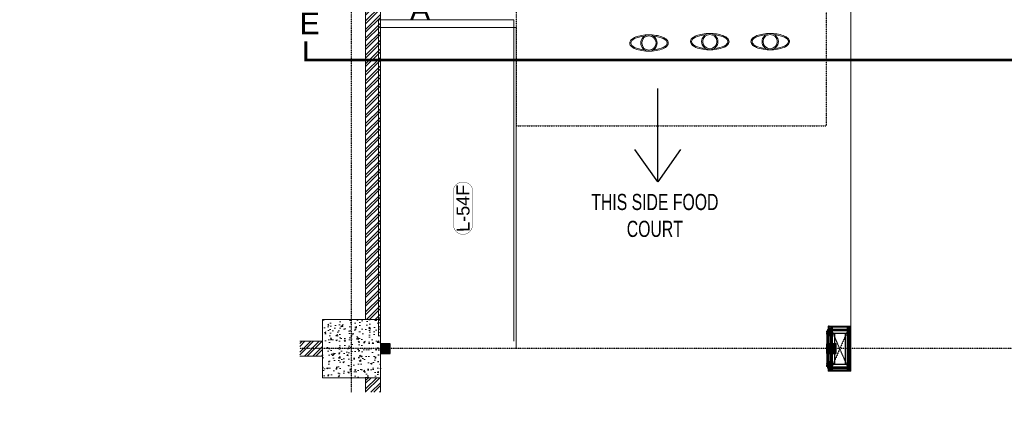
# Model space of a CAD drawing. Header units: millimetres. Extents: x -158258 to 126254, y -16359 to 60195.
# Tile 160 of 173: x -91302 to -76050, y 10577 to 16488. Entities that reach past the tile are written whole.
import ezdxf
from ezdxf.enums import TextEntityAlignment as Align

# ---------------------------------------------------------------- set-up
doc = ezdxf.new("R2010")
doc.units = ezdxf.units.MM
doc.header["$LTSCALE"] = 0.1
doc.header["$MEASUREMENT"] = 0
for name, pattern in [('A-FP-01 FURN EQUIP$0$A-FP-01$0$A-SP-SITE PLAN$0$DASHED4', [0.1875, 0.125, -0.0625]), ('CENTER2', [1.125, 0.75, -0.125, 0.125, -0.125]), ('DASHED', [0.75, 0.5, -0.25])]:
    doc.linetypes.add(name, pattern=pattern)
doc.layers.get('0').update_dxf_attribs({"lineweight": 5})
for name, color, linetype in [('1', 1, 'Continuous'), ('2', 2, 'Continuous'), ('250', 250, 'Continuous'), ('6', 7, 'Continuous'), ('Furni Hatch', 202, 'Continuous'), ('GRID-400', 8, 'CENTER2'), ('PROPOSED M.S WORK', 150, 'Continuous'), ('SHS150X150X5', 241, 'Continuous'), ('TEXT_General', 6, 'Continuous')]:
    doc.layers.add(name, color=color, linetype=linetype)
for name, color, linetype, lineweight in [('8', 8, 'Continuous', 0), ('9', 9, 'Continuous', 0), ('A1-WOOD', 11, 'Continuous', 15), ('Ceiling text', 104, 'Continuous', 0), ('COLUMNS', 230, 'Continuous', 5), ('Dominos CV Raman - X base$0$I-TXT-DETAIL', 201, 'Continuous', 5), ('Ele', 5, 'Continuous', 0), ('HATCH', 9, 'Continuous', 0), ('NOTE_250', 4, 'Continuous', 5), ('S2-Civil plan', 5, 'Continuous', 5), ('sag rod', 4, 'Continuous', 0), ('TEXT', 70, 'Continuous', 5), ('WALL HATCH', 253, 'Continuous', 5)]:
    doc.layers.add(name, color=color, linetype=linetype, lineweight=lineweight)
doc.layers.add('A1-SS SHEET', color=7, linetype='Continuous', lineweight=15, true_color=0xe77efc)
doc.layers.add('ZINC HATCH', color=7, linetype='Continuous', true_color=0x827064, transparency=0.8)
doc.styles.add('250_PT_15', font='SIMPLEX.shx', dxfattribs={"width": 0.7, "height": 375})
doc.styles.add('A-ANNO-DIM regular', font='isocp.shx')
doc.styles.add('ARIAL', font='arial.ttf')
doc.styles.add('Dominos CV Raman - X base$0$50', font='arial.ttf', dxfattribs={"height": 75})
doc.styles.add('Dominos Jalandhar - Xbase$0$50', font='arial.ttf', dxfattribs={"height": 75})
doc.styles.get("Standard").update_dxf_attribs({"font": 'ARIALN.TTF'})
doc.dimstyles.new('A-100mm-Regular', dxfattribs={"dimtxt": 200, "dimasz": 100, "dimexe": 100, "dimexo": 10, "dimgap": 50, "dimtad": 1, "dimdec": 0, "dimzin": 12, "dimdsep": 46, "dimtxsty": 'A-ANNO-DIM regular', "dimblk": 'ARCHTICK', "dimcen": 0, "dimdle": 100, "dimclrd": 205, "dimclre": 205, "dimclrt": 211, "dimadec": 0, "dimazin": 0, "dimtfac": 1, "dimtdec": 0, "dimtix": 1, "dimtmove": 2, "dimatfit": 3, "dimldrblk": 'ARCHTICK', "dimfxl": 0, "dimtvp": 1, "dimtolj": 1, "dimtzin": 0, "dimarcsym": 0})
pattern_1 = [(225, (54682.03, 1397.58), (66.29126, -66.29126), []), (225, (54637.84, 1397.58), (66.29126, -66.29126), [])]
pattern_2 = [(45, (-133790.86, -88292.746), (-25.455844, 25.455844), [19.2, -124.8]), (45, (-133793.404, -88290.2), (-25.455844, 25.455844), [27.44684, -116.55316]), (45, (-133795.95, -88287.655), (-25.455844, 25.455844), [34.976716, -109.023284]), (45, (-133798.495, -88285.11), (-25.455844, 25.455844), [34.976716, -109.023284]), (45, (-133801.04, -88282.564), (-25.455844, 25.455844), [27.44684, -116.55316]), (45, (-133803.587, -88280.018), (-25.455844, 25.455844), [19.2, -124.8]), (45, (-133806.132, -88277.473), (-25.455844, 25.455844), [25.255542, -118.744458]), (45, (-133808.678, -88274.927), (-25.455844, 25.455844), [102.870124, -41.129876]), (45, (-133811.223, -88272.38), (-25.455844, 25.455844), [94.623284, -49.376716]), (45, (-133813.77, -88269.836), (-25.455844, 25.455844), [14.861146, -129.138854]), (45, (-133762.01, -88267.29), (-25.455844, 25.455844), [10.976716, -133.023284]), (45, (-133762.794, -88262.08), (-25.455844, 25.455844), [12.965612, -131.034388]), (45, (-133760.025, -88254.218), (-25.455844, 25.455844), [5.46142, -138.53858]), (45, (-133765.058, -88249.185), (-25.455844, 25.455844), [5.46142, -138.53858]), (45, (-133772.92, -88251.954), (-25.455844, 25.455844), [12.965612, -131.034388]), (45, (-133778.13, -88251.168), (-25.455844, 25.455844), [10.976716, -133.023284]), (45, (-133782.334, -88251.977), (-25.455844, 25.455844), [19.327907, -124.672093]), (45, (-133795.624, -88253.388), (-25.455844, 25.455844), [66.738854, -77.261146]), (45, (-133742.368, -88244.255), (-25.455844, 25.455844), [3.423284, -140.576716]), (45, (-133744.913, -88241.71), (-25.455844, 25.455844), [8.23338, -135.76662]), (45, (-133747.46, -88239.164), (-25.455844, 25.455844), [16.150356, -127.849644]), (45, (-133750.004, -88236.62), (-25.455844, 25.455844), [26.04657, -117.95343]), (45, (-133752.55, -88234.073), (-25.455844, 25.455844), [34.29341, -109.70659]), (45, (-133755.095, -88231.527), (-25.455844, 25.455844), [41.823284, -102.176716]), (45, (-133761.03, -88232.37), (-25.455844, 25.455844), [46.61655, -97.38345]), (45, (-133716.18, -88218.07), (-25.455844, 25.455844), [9.589904, -134.410096]), (45, (-133719.254, -88214.69), (-25.455844, 25.455844), [17.074453, -126.925547]), (45, (-133716.313, -88206.32), (-25.455844, 25.455844), [10.976716, -133.023284]), (45, (-133717.1, -88201.11), (-25.455844, 25.455844), [12.965612, -131.034388]), (45, (-133714.33, -88193.25), (-25.455844, 25.455844), [5.46142, -138.53858]), (45, (-133719.363, -88188.216), (-25.455844, 25.455844), [5.46142, -138.53858]), (45, (-133727.225, -88190.985), (-25.455844, 25.455844), [12.965612, -131.034388]), (45, (-133732.435, -88190.2), (-25.455844, 25.455844), [10.976716, -133.023284]), (52.125016, (-133773.763, -88260.377), (101.8233768, 101.8233758), [14.17878, -276.062497]), (52.125016, (-133781.633, -88263.156), (101.8233768, 101.8233758), [14.191722, -276.049556]), (52.125016, (-133790.01, -88266.442), (101.8233768, 101.8233758), [19.349418, -270.89186]), (52.125016, (-133788.274, -88259.614), (101.8233768, 101.8233758), [9.67471, -280.56657]), (52.125016, (-133754.247, -88259.529), (101.8233768, 101.8233758), [19.349418, -270.89186]), (52.125016, (-133753.626, -88252.912), (101.8233768, 101.8233758), [14.191722, -276.049556]), (52.125016, (-133756.164, -88250.356), (101.8233768, 101.8233758), [14.17878, -276.062497]), (52.125016, (-133728.068, -88199.408), (101.8233768, 101.8233758), [14.17878, -276.062497]), (52.125016, (-133735.938, -88202.187), (101.8233768, 101.8233758), [14.191722, -276.049556]), (52.125016, (-133744.315, -88205.473), (101.8233768, 101.8233758), [19.349418, -270.89186]), (52.125016, (-133748.432, -88206.196), (101.8233768, 101.8233758), [9.67471, -280.56657]), (52.125016, (-133697.945, -88202.378), (101.8233768, 101.8233758), [14.512064, -275.729214]), (52.125016, (-133709.4, -88211.287), (101.8233768, 101.8233758), [29.024128, -261.21715]), (52.125016, (-133707.181, -88202.616), (101.8233768, 101.8233758), [21.263437, -268.97784]), (52.125016, (-133708.551, -88198.56), (101.8233768, 101.8233758), [19.349418, -270.89186]), (52.125016, (-133707.93, -88191.943), (101.8233768, 101.8233758), [14.191722, -276.049556]), (52.125016, (-133710.468, -88189.387), (101.8233768, 101.8233758), [14.17878, -276.062497]), (217.874984, (-133750.004, -88236.618), (-101.8233758, -101.8233768), [14.17878, -276.062497]), (37.874984, (-133777.282, -88279.17), (101.8233758, 101.8233768), [19.349418, -270.89186]), (37.874984, (-133773.996, -88270.793), (101.8233758, 101.8233768), [14.191722, -276.049556]), (37.874984, (-133771.218, -88262.923), (101.8233758, 101.8233768), [14.17878, -276.062497]), (217.874984, (-133752.55, -88234.073), (-101.8233758, -101.8233768), [14.191722, -276.049556]), (217.874984, (-133755.095, -88231.527), (-101.8233758, -101.8233768), [19.349418, -270.89186]), (217.874984, (-133761.03, -88232.37), (-101.8233758, -101.8233768), [9.67471, -280.56657]), (37.874984, (-133803.26, -88259.327), (101.8233758, 101.8233768), [9.67471, -280.56657]), (217.874984, (-133717.037, -88224.015), (-101.8233758, -101.8233768), [29.024128, -261.21715]), (217.874984, (-133716.181, -88218.068), (-101.8233758, -101.8233768), [29.024128, -261.21715]), (217.874984, (-133719.254, -88214.69), (-101.8233758, -101.8233768), [21.263437, -268.97784]), (37.874984, (-133731.587, -88218.2), (101.8233758, 101.8233768), [19.349418, -270.89186]), (37.874984, (-133728.3, -88209.824), (101.8233758, 101.8233768), [14.191722, -276.049556]), (37.874984, (-133725.522, -88201.954), (101.8233758, 101.8233768), [14.17878, -276.062497]), (217.874984, (-133704.309, -88175.65), (-101.8233758, -101.8233768), [14.17878, -276.062497]), (217.874984, (-133706.854, -88173.104), (-101.8233758, -101.8233768), [14.191722, -276.049556]), (217.874984, (-133709.4, -88170.558), (-101.8233758, -101.8233768), [19.349418, -270.89186]), (217.874984, (-133711.946, -88168.012), (-101.8233758, -101.8233768), [14.512064, -275.729214]), (45, (-133761.915, -88252.33), (-25.455844, 25.455844), [5.46142, -138.53858]), (45, (-133763.212, -88251.03), (-25.455844, 25.455844), [5.46142, -138.53858]), (45, (-133716.22, -88191.36), (-25.455844, 25.455844), [5.46142, -138.53858]), (45, (-133717.516, -88190.062), (-25.455844, 25.455844), [5.46142, -138.53858]), (37.874984, (-133767.751, -88256.868), (101.8233758, 101.8233768), [7.393872, -282.847406]), (52.125016, (-133767.751, -88256.868), (101.8233768, 101.8233758), [7.393872, -282.847406]), (217.874984, (-133753.514, -88242.63), (-101.8233758, -101.8233768), [7.393872, -282.847406]), (52.125016, (-133758.053, -88248.467), (101.8233768, 101.8233758), [7.393872, -282.847406]), (37.874984, (-133722.056, -88195.899), (101.8233758, 101.8233768), [7.393872, -282.847406]), (52.125016, (-133722.056, -88195.899), (101.8233768, 101.8233758), [7.393872, -282.847406]), (217.874984, (-133707.818, -88181.661), (-101.8233758, -101.8233768), [7.393872, -282.847406]), (52.125016, (-133712.357, -88187.497), (101.8233768, 101.8233758), [7.393872, -282.847406])]
pattern_3 = [(90, (-264122.1607, 233636.0665), (-3.175, 2e-16), []), (135, (-264122.161, 233636.0665), (-6.34999567, -6.34999567), [4.49012806, -8.98025612])]
pattern_4 = [(135, (85579.499, -135167.25), (-10.00000027, -3e-15), [4.242641, -9.899495]), (153.434949, (85576.499, -135164.25), (-10.0000001, -3e-08), [4.472136, -17.888544]), (135, (85572.499, -135162.25), (-3e-15, 10.00000027), [1.414214, -12.727922]), (116.565051, (85571.499, -135161.25), (3e-08, 10.0000001), [4.472136, -17.888544]), (135, (85579.499, -135163.25), (-10.00000027, -3e-15), [4.242641, -9.899495]), (146.309932, (85577.499, -135167.25), (-10.00000007, 8e-08), [3.605551, -32.449961]), (146.309932, (85575.499, -135162.25), (-10.00000007, 8e-08), [3.605551, -32.449961]), (116.565051, (85573.499, -135167.25), (3e-08, 10.0000001), [4.472136, -17.888544]), (146.309932, (85577.499, -135157.25), (-10.00000007, 8e-08), [3.605551, -32.449961]), (146.309932, (85575.499, -135152.25), (-10.00000007, 8e-08), [3.605551, -32.449961])]
pattern_5 = [(45, (-117.4317, 31.781), (-2.245064, 2.245064), []), (45, (-115.1867, 31.781), (-2.245064, 2.245064), [1.5875, -0.79375])]

# ---------------------------------------------------------------- blocks, each defined once
blk = doc.blocks.new('A$C5D035AAD')
at = {"true_color": 0xeb0000}
h = blk.add_hatch(color=1, dxfattribs=at)
h.dxf.hatch_style = 1
h.paths.add_polyline_path([(-75, -75), (75, -75), (75, 75), (-75, 75)])
at = {"layer": 'SHS150X150X5', "lineweight": -3}
for p, q in [((-70, -70), (70, 70)), ((-70, 70), (70, -70))]:
    blk.add_line(p, q, dxfattribs=at)
for points in [[(-75, -75), (75, -75), (75, 75), (-75, 75)], [(-70, -70), (70, -70), (70, 70), (-70, 70)]]:
    blk.add_lwpolyline(points, close=True, dxfattribs=at)
blk = doc.blocks.new('Number')
at = {"layer": 'TEXT_General', "const_width": 10}
blk.add_lwpolyline([(-509, 298), (596, 292, -0.73789), (596, -298), (-509, -292, -1.001174)], format="xyb", close=True, dxfattribs=at)
at = {"layer": 'TEXT_General', "style": 'ARIAL'}
blk.add_attdef('XXXX', text='', height=400, dxfattribs=at).set_placement((0, 0), align=Align.MIDDLE_CENTER)
blk = doc.blocks.new('MS-C1-OLD')
at = {"layer": 'PROPOSED M.S WORK', "lineweight": 5, "true_color": 0x545454}
h = blk.add_hatch(dxfattribs=at)
h.set_pattern_fill('ANSI33', color=251, scale=0.5)
h.set_pattern_definition([(45, (-290, 65), (-2.24506, 2.24506), []), (45, (-287.755, 65), (-2.24506, 2.24506), [1.5875, -0.79375])])
edge = h.paths.add_edge_path()
edge.add_line((-240, 115), (-290, 115))
edge.add_line((-290, 115), (-290, 65))
edge.add_line((-290, 65), (-286, 67))
edge.add_arc((-288, 69), 2.5, 296.5651, 360)
edge.add_line((-285, 69), (-285, 110))
edge.add_line((-285, 110), (-244, 110))
edge.add_arc((-244, 113), 2.5, 270, 333.4349)
edge.add_line((-242, 111), (-240, 115))
h = blk.add_hatch(dxfattribs=at)
h.set_pattern_fill('ANSI33', color=251, scale=0.5)
h.set_pattern_definition([(45, (-117.4317, 4.781), (-2.245064, 2.245064), []), (45, (-115.1867, 4.781), (-2.245064, 2.245064), [1.5875, -0.79375])])
edge = h.paths.add_edge_path()
edge.add_line((240, 115), (290, 115))
edge.add_line((290, 115), (290, 65))
edge.add_line((290, 65), (286, 67))
edge.add_arc((288, 69), 2.5, 180, 243.4349, ccw=False)
edge.add_line((285, 69), (285, 110))
edge.add_line((285, 110), (244, 110))
edge.add_arc((244, 112), 2.5, 206.5651, 270, ccw=False)
edge.add_line((242, 111), (240, 115))
h = blk.add_hatch(dxfattribs=at)
h.set_pattern_fill('ANSI33', color=251, scale=0.5)
h.set_pattern_definition(pattern_5)
edge = h.paths.add_edge_path()
edge.add_line((-240, -138), (-290, -138))
edge.add_line((-290, -138), (-290, -88))
edge.add_line((-290, -88), (-286, -90))
edge.add_arc((-288, -92), 2.5, 0, 63.4349, ccw=False)
edge.add_line((-285, -92), (-285, -133))
edge.add_line((-285, -133), (-244, -133))
edge.add_arc((-244, -135), 2.5, 26.5651, 90, ccw=False)
edge.add_line((-242, -134), (-240, -138))
h = blk.add_hatch(dxfattribs=at)
h.set_pattern_fill('ANSI33', color=251, scale=0.5)
h.set_pattern_definition(pattern_5)
edge = h.paths.add_edge_path()
edge.add_line((240, -138), (290, -138))
edge.add_line((290, -138), (290, -88))
edge.add_line((290, -88), (286, -90))
edge.add_arc((288, -92), 2.5, 116.5651, 180)
edge.add_line((285, -92), (285, -133))
edge.add_line((285, -133), (244, -133))
edge.add_arc((244, -136), 2.5, 90, 153.4349)
edge.add_line((242, -134), (240, -138))
at = {"layer": 'PROPOSED M.S WORK', "linetype": 'DASHED', "ltscale": 0.02}
for p, q in [((-290, 115), (290, -138)), ((290, 115), (-290, -138))]:
    blk.add_line(p, q, dxfattribs=at)
at = {"layer": 'PROPOSED M.S WORK'}
for p, q in [((-285, -128), (-285, 105)), ((-280, -128), (-280, 105)), ((-240, -128), (-240, 105)), ((240, -128), (240, 105)), ((280, -128), (280, 105)), ((285, -128), (285, 105))]:
    blk.add_line(p, q, dxfattribs=at)
for points in [[(-240, 115), (-290, 115), (-290, 65), (-286, 67, 0.284079), (-285, 69), (-285, 110), (-244, 110, 0.284079), (-242, 111), (-240, 115)], [(240, 115), (290, 115), (290, 65), (286, 67, -0.284079), (285, 69), (285, 110), (244, 110, -0.284079), (242, 111), (240, 115)], [(-240, -138), (-290, -138), (-290, -88), (-286, -90, -0.284079), (-285, -92), (-285, -133), (-244, -133, -0.284079), (-242, -134), (-240, -138)], [(240, -138), (290, -138), (290, -88), (286, -90, 0.284079), (285, -92), (285, -133), (244, -133, 0.284079), (242, -134), (240, -138)]]:
    blk.add_lwpolyline(points, format="xyb", dxfattribs=at)
blk.add_lwpolyline([(-290, 115), (290, 115), (290, -138), (-290, -138)], close=True, dxfattribs=at)
for points in [[(-285, 110), (285, 110)], [(-285, 105), (285, 105)], [(-240, 70), (240, 70)], [(-285, -128), (285, -128)], [(-285, -133), (285, -133)], [(-240, -93), (240, -93)]]:
    blk.add_lwpolyline(points, dxfattribs=at)
blk = doc.blocks.new('A$C47C848D8')
at = {"layer": '2'}
h = blk.add_hatch(color=40, dxfattribs=at)
h.dxf.hatch_style = 1
h.paths.add_polyline_path([(-225, -175), (225, -175), (225, -176), (-225, -176)])
at = {"layer": '250'}
h = blk.add_hatch(dxfattribs=at)
h.set_pattern_fill('DOLMIT', color=256, scale=0.5, angle=90)
h.set_pattern_definition(pattern_3)
h.paths.add_polyline_path([(334, -163), (346, -163), (346, 165), (334, 165)])
h.paths.add_polyline_path([(-334, 153), (334, 153), (334, 165), (-334, 165)])
h.paths.add_polyline_path([(-334, -163), (-346, -163), (-346, 165), (-334, 165)])
h.paths.add_polyline_path([(-312, -138), (-300, -138), (-300, -163), (-312, -163)])
h.paths.add_polyline_path([(-300, -163), (-346, -163), (-346, -175), (-300, -175)])
h.paths.add_polyline_path([(300, -163), (346, -163), (346, -175), (300, -175)])
h.paths.add_polyline_path([(312, -138), (300, -138), (300, -163), (312, -163)])
h.paths.add_polyline_path([(334, 140), (252, 140), (252, 153), (334, 153)])
h.paths.add_polyline_path([(-334, 140), (-252, 140), (-252, 153), (-334, 153)])
h = blk.add_hatch(dxfattribs=at)
h.set_pattern_fill('DOLMIT', color=256, scale=0.5, angle=90)
h.set_pattern_definition(pattern_3)
h.paths.add_polyline_path([(-290, -125), (290, -125), (290, -138), (-290, -138)])
h.paths.add_polyline_path([(-302, 140), (-290, 140), (-290, -138), (-302, -138)])
h.paths.add_polyline_path([(290, -138), (302, -138), (302, 140), (290, 140)])
h.paths.add_polyline_path([(-290, 140), (290, 140), (290, 128), (-290, 128)])
h = blk.add_hatch(dxfattribs=at)
h.set_pattern_fill('DOLMIT', color=256, scale=0.5, angle=90)
h.set_pattern_definition(pattern_3)
h.paths.add_polyline_path([(225, -163), (-225, -163), (-225, -175), (225, -175)])
at = {"layer": '8'}
h = blk.add_hatch(dxfattribs=at)
h.set_pattern_fill('PGRAIN', color=256, scale=1.2, angle=45, style=0)
h.set_pattern_definition(pattern_2)
h.paths.add_polyline_path([(-300, -138), (-225, -138), (-225, -206), (-275, -206), (-275, -191), (-300, -191)])
h = blk.add_hatch(dxfattribs=at)
h.set_pattern_fill('PGRAIN', color=256, scale=1.2, angle=45, style=0)
h.set_pattern_definition(pattern_2)
h.paths.add_polyline_path([(300, -138), (225, -138), (225, -206), (275, -206), (275, -191), (300, -191)])
at = {"layer": '9'}
h = blk.add_hatch(dxfattribs=at)
h.set_pattern_fill('CSWOOD2', color=256, angle=90)
h.set_pattern_definition(pattern_4)
h.paths.add_polyline_path([(-302, 114), (-334, 114), (-334, 140), (-302, 140)])
h = blk.add_hatch(dxfattribs=at)
h.set_pattern_fill('CSWOOD2', color=256, angle=90)
h.set_pattern_definition(pattern_4)
h.paths.add_polyline_path([(302, 114), (334, 114), (334, 140), (302, 140)])
h = blk.add_hatch(dxfattribs=at)
h.set_pattern_fill('CSWOOD2', color=256, angle=90)
h.set_pattern_definition(pattern_4)
h.paths.add_polyline_path([(-302, -112), (-334, -112), (-334, -138), (-302, -138)])
h = blk.add_hatch(dxfattribs=at)
h.set_pattern_fill('CSWOOD2', color=256, angle=90)
h.set_pattern_definition([(135, (85684.999, -135192.363), (-10.00000027, -3e-15), [4.242641, -9.899495]), (153.434949, (85681.999, -135189.3632), (-10.0000001, -3e-08), [4.472136, -17.888544]), (135, (85677.999, -135187.363), (-3e-15, 10.00000027), [1.414214, -12.727922]), (116.565051, (85676.999, -135186.3632), (3e-08, 10.0000001), [4.472136, -17.888544]), (135, (85684.999, -135188.363), (-10.00000027, -3e-15), [4.242641, -9.899495]), (146.309932, (85682.999, -135192.363), (-10.00000007, 8e-08), [3.605551, -32.449961]), (146.309932, (85680.999, -135187.363), (-10.00000007, 8e-08), [3.605551, -32.449961]), (116.565051, (85678.999, -135192.3632), (3e-08, 10.0000001), [4.472136, -17.888544]), (146.309932, (85682.999, -135182.363), (-10.00000007, 8e-08), [3.605551, -32.449961]), (146.309932, (85680.999, -135177.363), (-10.00000007, 8e-08), [3.605551, -32.449961])])
h.paths.add_polyline_path([(-200, -138), (-225, -138), (-225, -163), (-200, -163)])
h = blk.add_hatch(dxfattribs=at)
h.set_pattern_fill('CSWOOD2', color=256, angle=90)
h.set_pattern_definition([(135, (86109.999, -135192.363), (-10.00000027, -3e-15), [4.242641, -9.899495]), (153.434949, (86106.999, -135189.3632), (-10.0000001, -3e-08), [4.472136, -17.888544]), (135, (86102.999, -135187.363), (-3e-15, 10.00000027), [1.414214, -12.727922]), (116.565051, (86101.999, -135186.3632), (3e-08, 10.0000001), [4.472136, -17.888544]), (135, (86109.999, -135188.363), (-10.00000027, -3e-15), [4.242641, -9.899495]), (146.309932, (86107.999, -135192.363), (-10.00000007, 8e-08), [3.605551, -32.449961]), (146.309932, (86105.999, -135187.363), (-10.00000007, 8e-08), [3.605551, -32.449961]), (116.565051, (86103.999, -135192.3632), (3e-08, 10.0000001), [4.472136, -17.888544]), (146.309932, (86107.999, -135182.363), (-10.00000007, 8e-08), [3.605551, -32.449961]), (146.309932, (86105.999, -135177.363), (-10.00000007, 8e-08), [3.605551, -32.449961])])
h.paths.add_polyline_path([(225, -138), (200, -138), (200, -163), (225, -163)])
h = blk.add_hatch(dxfattribs=at)
h.set_pattern_fill('CSWOOD2', color=256, angle=90)
h.set_pattern_definition(pattern_4)
h.paths.add_polyline_path([(302, -112), (334, -112), (334, -138), (302, -138)])
at = {"layer": '1'}
for points in [[(-334, -163), (-346, -163), (-346, 165), (-334, 165)], [(-334, 153), (334, 153), (334, 165), (-334, 165)], [(-334, 140), (-252, 140), (-252, 153), (-334, 153)], [(334, 140), (252, 140), (252, 153), (334, 153)], [(334, -163), (346, -163), (346, 165), (334, 165)], [(-302, 140), (-290, 140), (-290, -138), (-302, -138)], [(-290, 140), (290, 140), (290, 128), (-290, 128)], [(290, -138), (302, -138), (302, 140), (290, 140)], [(-312, -138), (-300, -138), (-300, -163), (-312, -163)], [(-290, -125), (290, -125), (290, -138), (-290, -138)], [(312, -138), (300, -138), (300, -163), (312, -163)], [(-300, -163), (-346, -163), (-346, -175), (-300, -175)], [(225, -163), (-225, -163), (-225, -175), (225, -175)], [(300, -163), (346, -163), (346, -175), (300, -175)]]:
    blk.add_lwpolyline(points, close=True, dxfattribs=at)
at = {"layer": '2', "color": 40}
blk.add_lwpolyline([(-225, -175), (225, -175), (225, -176), (-225, -176)], close=True, dxfattribs=at)
at = {"layer": '6', "linetype": 'ByBlock', "const_width": 1}
for points in [[(-225, -138), (-300, -138), (-300, -191), (-275, -191), (-275, -206), (-225, -206)], [(225, -138), (300, -138), (300, -191), (275, -191), (275, -206), (225, -206)]]:
    blk.add_lwpolyline(points, close=True, dxfattribs=at)
at = {"layer": '6'}
blk.add_lwpolyline([(-225, -176), (225, -176), (225, -194), (-225, -194)], close=True, dxfattribs=at)
at = {"layer": 'A1-SS SHEET'}
for points in [[(-350, -179), (-346, -179), (-346, 169), (-350, 169)], [(-346, 169), (346, 169), (346, 165), (-346, 165)], [(346, 169), (350, 169), (350, -179), (346, -179)], [(-300, -175), (-346, -175), (-346, -179), (-300, -179)], [(346, -175), (300, -175), (300, -179), (346, -179)]]:
    blk.add_lwpolyline(points, close=True, dxfattribs=at)
at = {"layer": 'A1-WOOD'}
for points in [[(-302, 114), (-334, 114), (-334, 140), (-302, 140)], [(302, 114), (334, 114), (334, 140), (302, 140)], [(-302, -138), (-334, -138), (-334, -112), (-302, -112)], [(-225, -138), (-200, -138), (-200, -163), (-225, -163)], [(200, -163), (225, -163), (225, -138), (200, -138)], [(302, -138), (334, -138), (334, -112), (302, -112)]]:
    blk.add_lwpolyline(points, close=True, dxfattribs=at)
blk.add_blockref('MS-C1-OLD', (0, 12))
blk = doc.blocks.new('human figure')
at = {"color": 8}
for radius in [5.07, 4.4]:
    blk.add_circle((11.92, 5.07), radius, dxfattribs=at)
for start_param, end_param in [(8.098018, 10.751538), (4.956425, 7.609945)]:
    blk.add_ellipse((11.92, 5.07), major_axis=(11.26, 0), ratio=0.390916, start_param=start_param, end_param=end_param, dxfattribs=at)
blk.add_open_spline([(23.85, 5.07), (23.85, 5.4), (23.78, 5.74), (23.51, 6.37), (23.31, 6.66), (22.83, 7.21), (22.54, 7.47), (21.44, 8.26), (20.44, 8.73), (18.1, 9.47), (16.77, 9.75), (13.93, 10.1), (12.43, 10.16), (9.48, 10.07), (8.03, 9.9), (5.37, 9.38), (4.16, 9.01), (2.32, 8.18), (1.62, 7.75), (0.75, 6.94), (0.47, 6.59), (0.09, 5.83), (-0.01, 5.42), (0.01, 4.59), (0.13, 4.18), (0.55, 3.44), (0.84, 3.1), (1.55, 2.47), (1.97, 2.18), (3.5, 1.35), (4.83, 0.89), (7.84, 0.24), (9.52, 0.05), (12.93, -0.03), (14.65, 0.08), (17.83, 0.58), (19.28, 0.97), (21.33, 1.84), (22.06, 2.26), (22.99, 3.07), (23.3, 3.43), (23.69, 4.14), (23.81, 4.49), (23.85, 4.92), (23.85, 4.99), (23.85, 5.07)], degree=3, knots=[0, 0, 0, 0, 0.166027, 0.166027, 0.332054, 0.332054, 0.498081, 0.498081, 0.883751, 0.883751, 1.26942, 1.26942, 1.65509, 1.65509, 2.04076, 2.04076, 2.42643, 2.42643, 2.743962, 2.743962, 2.947801, 2.947801, 3.15164, 3.15164, 3.355479, 3.355479, 3.559318, 3.559318, 3.763157, 3.763157, 4.207337, 4.207337, 4.651518, 4.651518, 5.095698, 5.095698, 5.539879, 5.539879, 5.858275, 5.858275, 6.070114, 6.070114, 6.247359, 6.247359, 6.283185, 6.283185, 6.283185, 6.283185], dxfattribs=at)
blk = doc.blocks.new('_ArchTick')
at = {"color": 0, "linetype": 'ByBlock', "const_width": 0.15}
blk.add_lwpolyline([(-0.5, -0.5), (0.5, 0.5)], dxfattribs=at)

msp = doc.modelspace()

# ---------------------------------------------------------------- hatches: boundary and pattern name
at = {"layer": 'HATCH', "ltscale": 1.2}
h = msp.add_hatch(dxfattribs=at)
h.set_pattern_fill('AR-CONC', color=256, scale=30, angle=360)
h.set_pattern_definition([(50, (54682.03, 1397.58), (215.17805, -18.82564), [22.5, -247.5]), (355, (54682.03, 1397.58), (-41.6254, 225.65764), [18, -198]), (100.45144, (54699.96, 1396.01), (173.55265, 206.832), [19.12206, -210.34263]), (46.1842, (54682.03, 1457.58), (320.1724, -49.6558), [33.75, -371.25]), (96.63564, (54708.7, 1453.44), (280.3986, 292.2356), [28.6831, -315.5141]), (351.18416, (54682.03, 1457.58), (280.3986, 292.2356), [27, -297]), (21, (54712.03, 1442.58), (179.07212, -120.78567), [22.5, -247.5]), (326, (54712.03, 1442.58), (72.9946, 217.545), [18, -198]), (71.45144, (54726.95, 1432.52), (252.0667, 96.75935), [19.12206, -210.34263]), (37.5, (54682.03, 1397.58), (3.647957, 99.868156), [0, -195.6, 0, -201, 0, -198.75]), (7.5, (54682.03, 1397.58), (78.92086, 118.32351), [0, -114.6, 0, -191.1, 0, -75.75]), (327.5, (54615.13, 1397.58), (160.14673, -6.76646), [0, -75, 0, -234, 0, -310.5]), (317.5, (54585.13, 1397.58), (174.95585, 30.0315), [0, -97.5, 0, -155.4, 0, -220.5])])
h.paths.add_polyline_path([(-86612.6, 10942.3), (-86612.6, 11842.3), (-85712.6, 11842.3), (-85712.6, 10942.3)])
at = {"layer": 'WALL HATCH', "ltscale": 100}
h = msp.add_hatch(dxfattribs=at)
h.set_pattern_fill('ANSI32', color=8, scale=250, angle=540, style=0)
h.set_pattern_definition(pattern_1)
h.paths.add_polyline_path([(-85942.6, 11842.3), (-85712.6, 11842.3), (-85712.6, 23442.3), (-85942.6, 23442.3)])
h = msp.add_hatch(dxfattribs=at)
h.set_pattern_fill('ANSI32', color=8, scale=250, angle=540, style=0)
h.set_pattern_definition(pattern_1)
h.paths.add_polyline_path([(-86961.9, 11507.3), (-86961.9, 11277.3), (-86612.6, 11277.3), (-86612.6, 11507.3)])
h = msp.add_hatch(dxfattribs=at)
h.set_pattern_fill('ANSI32', color=8, scale=250, angle=540, style=0)
h.set_pattern_definition(pattern_1)
h.paths.add_polyline_path([(-85942.6, 10716), (-85712.6, 10716), (-85712.6, 10942.3), (-85942.6, 10942.3)])

# ---------------------------------------------------------------- linework, layer by layer
at = {"layer": 'COLUMNS'}
msp.add_lwpolyline([(-86612.6, 10942.3), (-86612.6, 11842.3), (-85712.6, 11842.3), (-85712.6, 10942.3)], close=True, dxfattribs=at)
at = {"layer": 'Ele', "color": 1, "linetype": 'DASHED', "ltscale": 100, "true_color": 0xf50000, "const_width": 41.9}
msp.add_lwpolyline([(-72282.7, 16153.3), (-72282.7, 15863.5), (-86869.3, 15863.5), (-86869.3, 16153.3)], dxfattribs=at)
at = {"layer": 'Furni Hatch', "color": 8, "linetype": 'A-FP-01 FURN EQUIP$0$A-FP-01$0$A-SP-SITE PLAN$0$DASHED4'}
msp.add_lwpolyline([(-83612.6, 14844.1), (-78804.6, 14844.1), (-78804.6, 17317.3), (-83612.6, 17317.3)], close=True, dxfattribs=at)
at = {"layer": 'GRID-400', "ltscale": 0.5}
for p, q in [((-86162.6, 10716), (-86162.6, 24888.5)), ((-71214.9, 11392.3), (-86961.9, 11392.3))]:
    msp.add_line(p, q, dxfattribs=at)
at = {"layer": 'S2-Civil plan', "color": 7, "lineweight": 0}
msp.add_lwpolyline([(-85942.6, 23442.3), (-85942.6, 11842.3), (-85712.6, 11842.3), (-85712.6, 23442.3)], close=True, dxfattribs=at)
for points in [[(-86961.9, 11277.3), (-86612.6, 11277.3), (-86612.6, 11507.3), (-86961.9, 11507.3)], [(-85712.6, 10716), (-85712.6, 10942.3), (-85942.6, 10942.3), (-85942.6, 10716)]]:
    msp.add_lwpolyline(points, dxfattribs=at)
at = {"layer": 'ZINC HATCH', "lineweight": 0, "ltscale": 0.2, "transparency": 33554687}
for points in [[(-78429.6, 17692.3), (-78429.6, 11042.3)], [(-83645.9, 11509.5), (-83645.9, 16486.3), (-85745.9, 16486.3), (-85745.9, 11584.5)], [(-83612.6, 11392.3), (-83612.6, 16369.1), (-85712.6, 16369.1), (-85712.6, 11467.3)]]:
    msp.add_lwpolyline(points, dxfattribs=at)

# ---------------------------------------------------------------- block references
at = {"rotation": 269.9999999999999}
msp.add_blockref('A$C47C848D8', (-78598.8, 11392.3), dxfattribs=at)
at = {"layer": 'HATCH', "transparency": 33554687, "xscale": -25, "yscale": 25, "zscale": 25}
for p in [(-81256.2, 16000.3), (-80314, 16021.5), (-79378.3, 16021.5)]:
    msp.add_blockref('human figure', p, dxfattribs=at)
at = {"layer": 'SHS150X150X5', "lineweight": -3, "rotation": 90}
for p in [(-85637.6, 11392.3), (-85637.6, 11392.3), (-78729.6, 11392.3), (-78729.6, 11392.3)]:
    msp.add_blockref('A$C5D035AAD', p, dxfattribs=at)
at = {"layer": 'TEXT_General', "xscale": 0.5014935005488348, "yscale": 0.5014935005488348, "zscale": 0.5014935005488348, "rotation": 90.31966053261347}
msp.add_blockref('Number', (-84434.8, 13565.5), dxfattribs=at).add_auto_attribs({'XXXX': 'L-54F'})

# ---------------------------------------------------------------- texts
at = {"layer": 'Ceiling text', "lineweight": 0, "ltscale": 100, "insert": (-137623.4, 12586), "char_height": 100, "width": 1741.845, "attachment_point": 7, "rotation": 0.00691, "style": 'Dominos CV Raman - X base$0$50'}
msp.add_mtext('\\pi668.69193;{\\fCalibri Light|b0|i0|c0|p34;\\C106;WF-01\\P\\pi221.76886;COAL MINE 8301 ON \\P\\pi629.38424;CEILING}', dxfattribs=at)
at = {"layer": 'Dominos CV Raman - X base$0$I-TXT-DETAIL', "lineweight": 0, "ltscale": 100, "char_height": 75, "width": 680.393, "attachment_point": 7, "rotation": 270, "style": 'Dominos Jalandhar - Xbase$0$50'}
for insert in [(-76443.2, 23417.4, 8756.2), (-76437.8, 19518.8, 8756.2)]:
    msp.add_mtext('\\pi182.95668; {\\H0.66667x;SCREEN\\P\\pi221.72726;ABOVE}', dxfattribs=dict(at, insert=insert))
at = {"layer": 'Ele', "color": 1, "linetype": 'DASHED', "ltscale": 100, "true_color": 0xf50000, "char_height": 335.195}
for s, insert, attachment_point in [('{\\fArial|b0|i0|c0|p34;A}', (-84942.6, 16819.6), 3), ('{\\fArial|b0|i0|c0|p34;E}', (-86966.2, 16598.1), 1)]:
    msp.add_mtext_dynamic_manual_height_columns(s, width=715.71, gutter_width=41.9, heights=[0], dxfattribs=dict(at, insert=insert, attachment_point=attachment_point))
at = {"layer": 'NOTE_250', "insert": (-82515.1, 13789.5), "char_height": 250, "width": 2085.833, "attachment_point": 1, "style": '250_PT_15'}
msp.add_mtext('\\pi67.52444;{\\fArial|b0|i0|c0|p34;THIS SIDE FOOD \\P\\pi616.87642;COURT}', dxfattribs=at)
at = {"layer": 'TEXT', "color": 8, "transparency": 33554687, "insert": (-135783.7, 12147.5), "char_height": 100, "width": 1570.504, "attachment_point": 1}
msp.add_mtext('\\pi513.59459;REGULAR \\P\\pi539.89063;SEATING', dxfattribs=at)

# ---------------------------------------------------------------- leaders
at = {"layer": 'sag rod', "color": 205}
msp.add_leader([(-81418.6, 13978.3), (-81418.6, 15420.6)], dimstyle='A-100mm-Regular', override={"dimasz": 500, "dimgap": 50, "dimtad": 0, "dimldrblk": 'Open90'}, dxfattribs=at)

doc.saveas('drawing.dxf')
